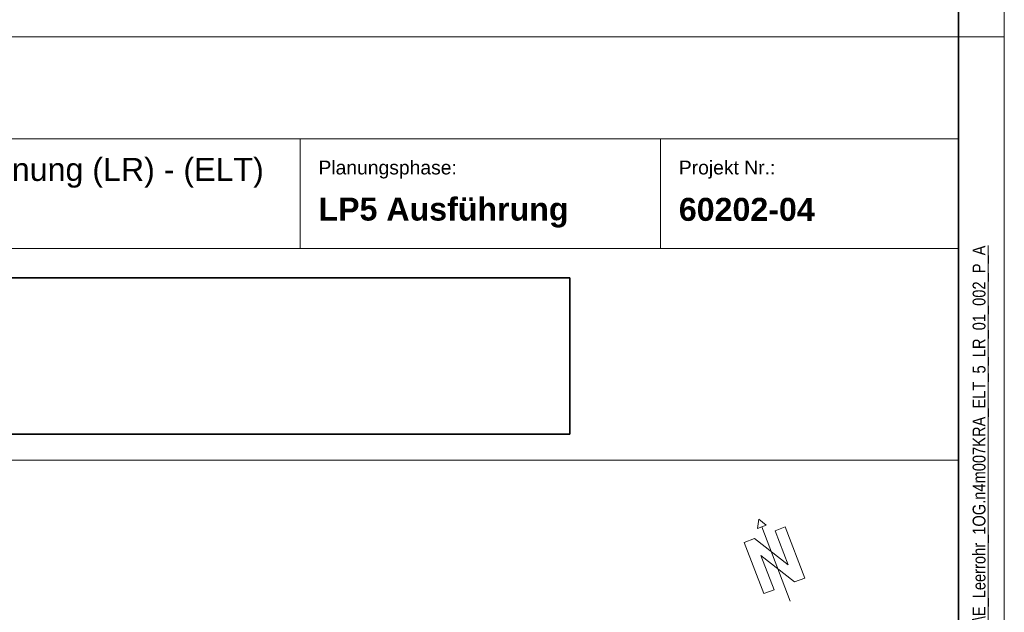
# Model space of a CAD drawing. Extents: x -620 to 300, y 62 to 1107.
# Tile 53 of 109: x 193 to 300, y 296 to 361. Entities that reach past the tile are written whole.
import ezdxf

# ---------------------------------------------------------------- set-up
doc = ezdxf.new("R2010")
doc.units = 0
doc.layers.get('0').update_dxf_attribs({"lineweight": 35})
for name, color, linetype, lineweight in [('iwb_Plankopf Linie', 7, 'Continuous', 13), ('iwb_Plankopf Rahmen', 7, 'Continuous', 35), ('iwb_Plankopf Text', 7, 'Continuous', 18), ('X_Bitmap', 7, 'Continuous', 35)]:
    doc.layers.add(name, color=color, linetype=linetype, lineweight=lineweight)
doc.layers.add('iwb_Plankopf_Nordpfeil_20-82 Grad', color=3, linetype='Continuous', lineweight=18, true_color=0x00ff00)
doc.styles.add('Plankopf', font='arial.ttf')
doc.styles.get("Standard").update_dxf_attribs({"font": 'ARIALN.TTF'})
picture_1 = doc.add_image_def('image1.jfif', size_in_pixel=(600, 81))

# ---------------------------------------------------------------- blocks, each defined once
blk = doc.blocks.new('Blockreferenz-A06G9G5N8I')
at = {"color": 0, "lineweight": -2}
for p, q in [((273.51, 306.64), (273.35, 305.61)), ((273.35, 305.61), (274.32, 305.98)), ((273.51, 306.64), (274.32, 305.98)), ((276.4, 305.81), (275.28, 305.38)), ((275.28, 305.38), (276.4, 305.81)), ((278.53, 300.2), (276.4, 305.81)), ((273.83, 305.8), (276.93, 297.67)), ((276.7, 301.64), (275.28, 305.38)), ((273.03, 304.53), (271.91, 304.1)), ((271.91, 304.1), (274.04, 298.5)), ((273.03, 304.53), (276.7, 301.64)), ((275.17, 298.92), (273.74, 302.66)), ((277.41, 299.78), (273.74, 302.66)), ((278.53, 300.2), (277.41, 299.78)), ((277.41, 299.78), (278.53, 300.2)), ((274.04, 298.5), (275.17, 298.92))]:
    blk.add_line(p, q, dxfattribs=at)

msp = doc.modelspace()

# ---------------------------------------------------------------- linework, layer by layer
at = {"layer": 'iwb_Plankopf Linie', "lineweight": 18, "ltscale": 0.18}
msp.add_line((295.35, 359.43), (115.35, 359.43), dxfattribs=at)
at = {"layer": 'iwb_Plankopf Linie', "ltscale": 0.13}
for p, q in [((295.35, 67.43), (295.35, 359.43)), ((295.35, 348.27), (115.35, 348.27)), ((223.35, 336.27), (223.35, 348.27)), ((262.76, 336.27), (262.76, 348.27)), ((295.35, 336.27), (115.35, 336.27)), ((115.35, 313.11), (295.35, 313.11))]:
    msp.add_line(p, q, dxfattribs=at)
at = {"layer": 'iwb_Plankopf Rahmen', "ltscale": 0.35}
msp.add_line((295.35, 359.43), (295.35, 67.43), dxfattribs=at)
at = {"layer": 'iwb_Plankopf Rahmen', "color": 8, "lineweight": 5, "ltscale": 0.13, "true_color": 0x808080}
msp.add_line((300.35, 359.43), (295.35, 359.43), dxfattribs=at)
at = {"layer": 'iwb_Plankopf Rahmen', "color": 8, "lineweight": 13, "ltscale": 0.13, "true_color": 0x808080}
msp.add_lwpolyline([(300.35, 62.43), (-619.65, 62.43), (-619.65, 1107.43), (300.35, 1107.43), (300.35, 62.43)], close=True, dxfattribs=at)
at = {"layer": 'iwb_Plankopf Rahmen', "ltscale": 0.35}
msp.add_lwpolyline([(-599.65, 67.43), (-599.65, 1102.43), (295.35, 1102.43), (295.35, 67.43), (-599.65, 67.43)], close=True, dxfattribs=at)

# ---------------------------------------------------------------- block references
at = {"layer": 'iwb_Plankopf_Nordpfeil_20-82 Grad', "ltscale": 0.18}
msp.add_blockref('Blockreferenz-A06G9G5N8I', (0, 0), dxfattribs=at)

# ---------------------------------------------------------------- texts
at = {"layer": 'iwb_Plankopf Text', "ltscale": 0.18, "insert": (296.89, 74.51), "char_height": 1.4, "attachment_point": 1, "rotation": 90, "line_spacing_factor": 1.002}
msp.add_mtext('{\\fArial Narrow;\\\\srvnovamd01\\Nova_MD\\TGA\\60202 Pro Potsdam\\04 NB GES Krampnitz\\09 NOVA\\60202-04_AP_NB GES Krampnitz\\TGA\\Elektro\\Leerrohrplanung\\E_Leerrohr_1OG.n4m007KRA_ELT_5_LR_01_002_P_A}', dxfattribs=at)
at = {"layer": 'iwb_Plankopf Text', "ltscale": 0.18, "insert": (219.37, 344.54), "char_height": 2.5172, "width": 53.7006, "attachment_point": 6, "style": 'Plankopf'}
msp.add_mtext('- Leerrohrplanung (LR) - (ELT) ', dxfattribs=at)
at = {"layer": 'iwb_Plankopf Text', "ltscale": 0.18, "style": 'Plankopf'}
for s, insert, char_height, attachment_point, line_spacing_factor in [('Planungsphase:', (225.35, 345.88), 1.5105, 1, 0.970891), ('Projekt Nr.:', (264.76, 345.88), 1.5105, 1, 0.970891), ('\\fArial|b1|i0|c0|p34;LP5 Ausführung', (225.35, 340.19), 2.5172, 4, 0.996218), ('\\fArial|b1|i0|c0|p34;60202-04', (264.76, 340.53), 2.5172, 4, 0.996218)]:
    msp.add_mtext(s, dxfattribs=dict(at, insert=insert, char_height=char_height, attachment_point=attachment_point, line_spacing_factor=line_spacing_factor))

# ---------------------------------------------------------------- pictures from other files: only their frames are drawn
at = {"layer": 'X_Bitmap', "ltscale": 0.35}
image = msp.add_image(picture_1, insert=(126.3, 315.96), size_in_units=(126.55, 17.08), dxfattribs=at)
image.dxf.flags = 7

doc.saveas('drawing.dxf')
